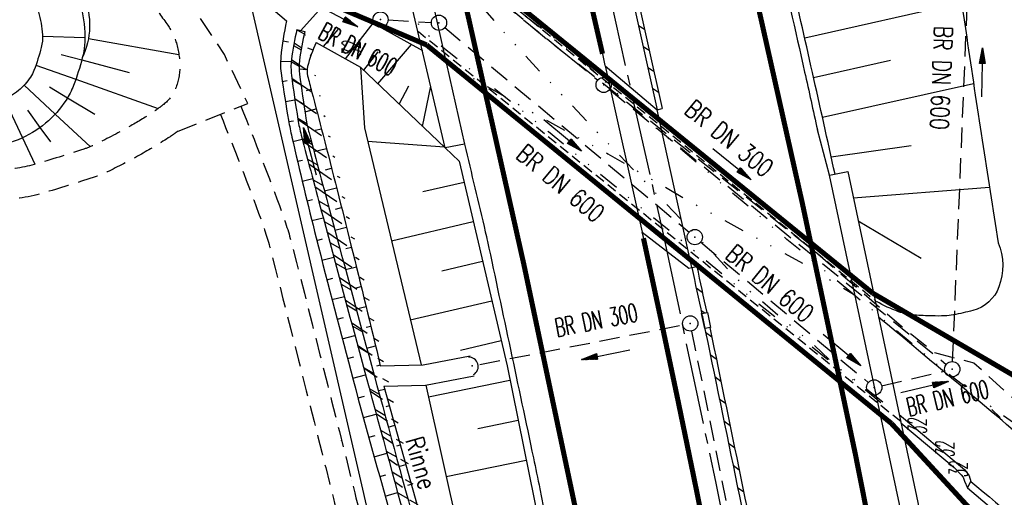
# Model space of a CAD drawing. Extents: x 447426 to 448116, y 440349 to 441552.
# Tile 61 of 96: x 447726 to 447822, y 440991 to 441038. Entities that reach past the tile are written whole.
import ezdxf
from ezdxf.enums import TextEntityAlignment as Align

# ---------------------------------------------------------------- set-up
doc = ezdxf.new("R2010")
doc.units = 0
doc.header["$LTSCALE"] = 2
doc.header["$MEASUREMENT"] = 0
for name, pattern in [('ACHSE', [5.5, 4, -0.5, 0.5, -0.5]), ('AUSGEZOGEN', [0]), ('GESTRICH-X2', [1.5, 1, -0.5]), ('GESTRICHELT', [0.75, 0.5, -0.25]), ('GETRENNTX3', [3.25, 1, -0.75, 0, -0.75, 0, -0.75])]:
    doc.linetypes.add(name, pattern=pattern)
doc.layers.get('0').update_dxf_attribs({"linetype": 'AUSGEZOGEN'})
for name, color, linetype in [('208-GRENZL-BAB', 7, 'AUSGEZOGEN'), ('ACHSETOP', 250, 'ACHSE'), ('ANMERKUNG', 7, 'CONTINUOUS'), ('BAUWOTOP', 250, 'AUSGEZOGEN'), ('BAUWUTOP', 250, 'GESTRICHELT'), ('BOESCHG', 250, 'AUSGEZOGEN'), ('DURCHL', 200, 'GESTRICH-X2'), ('FBRTOP', 250, 'AUSGEZOGEN'), ('KANAL', 7, 'GESTRICH-X2'), ('MULDE', 250, 'AUSGEZOGEN'), ('PFEIL', 7, 'CONTINUOUS'), ('PFEILTOP', 200, 'AUSGEZOGEN'), ('Rinne', 200, 'CONTINUOUS'), ('SCHLITZRINNE', 200, 'AUSGEZOGEN'), ('SCHSYMBOL', 200, 'AUSGEZOGEN'), ('STRASSE', 250, 'AUSGEZOGEN'), ('STROMLTG', 4, 'AUSGEZOGEN'), ('TELEKOM', 4, 'GETRENNTX3'), ('TEXTO', 4, 'CONTINUOUS'), ('WEG', 250, 'GESTRICH-X2')]:
    doc.layers.add(name, color=color, linetype=linetype)
doc.styles.add('ROMANS', font='romans.shx', dxfattribs={"width": 0.8})

# ---------------------------------------------------------------- blocks, each defined once
blk = doc.blocks.new('GST')
at = {"color": 0}
blk.add_circle((0, 0), 0.75, dxfattribs=at)
blk.add_point((0, 0), dxfattribs=at)
blk = doc.blocks.new('10')
blk.add_blockref('GST', (0, 0))
blk = doc.blocks.new('40')
at = {"color": 0}
blk.add_arc((0.0246800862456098, 0.3106833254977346), 0.9100732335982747, 192.5363002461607, 347.4636997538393, dxfattribs=at)
blk.add_point((0, 0), dxfattribs=at)
blk = doc.blocks.new('PFEIL2')
at = {"color": 0}
for p, q in [((0.8796887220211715, 0.0024565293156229), (-2.401395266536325, -0.0115320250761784)), ((0.8808543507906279, -0.2709205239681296), (0.8785230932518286, 0.2758335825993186)), ((0.8785230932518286, 0.2758335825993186), (2.429089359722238, 0.0090619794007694)), ((0.9110887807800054, 0.2702307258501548), (0.8785706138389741, 0.2646884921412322)), ((0.9651190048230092, 0.2609349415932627), (0.8786494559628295, 0.2461975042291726)), ((1.01914922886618, 0.2516391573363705), (0.8787282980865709, 0.2277065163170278)), ((1.073179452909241, 0.24234337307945), (0.8788071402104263, 0.2092155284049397)), ((1.127209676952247, 0.2330475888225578), (0.8788859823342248, 0.1907245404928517)), ((1.181239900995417, 0.2237518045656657), (0.8789648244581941, 0.1722335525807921)), ((1.235270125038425, 0.2144560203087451), (0.8790436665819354, 0.1537425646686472)), ((1.289300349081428, 0.2051602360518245), (0.8791225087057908, 0.1352515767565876)), ((1.34333057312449, 0.195864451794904), (0.8792013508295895, 0.1167605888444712)), ((1.397360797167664, 0.1865686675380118), (0.8792801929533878, 0.0982696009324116)), ((1.451391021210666, 0.1772728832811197), (0.8793590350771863, 0.0797786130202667)), ((1.505421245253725, 0.1679770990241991), (0.8794378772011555, 0.0612876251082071)), ((1.559451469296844, 0.1586813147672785), (0.8795167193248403, 0.0427966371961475)), ((1.613481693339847, 0.1493855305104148), (0.8795955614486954, 0.024305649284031)), ((1.66751191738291, 0.140089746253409), (0.8796744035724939, 0.005814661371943)), ((1.721542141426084, 0.1307939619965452), (0.8797532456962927, -0.0126763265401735)), ((1.775572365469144, 0.1214981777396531), (0.8798320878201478, -0.0311673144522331)), ((1.82960258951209, 0.1122023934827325), (0.8799109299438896, -0.0496583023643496)), ((1.883632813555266, 0.1029066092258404), (0.8799897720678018, -0.0681492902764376)), ((1.937663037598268, 0.0936108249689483), (0.8800686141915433, -0.08664027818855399)), ((1.991693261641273, 0.0843150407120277), (0.8801474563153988, -0.105131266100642)), ((2.045723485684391, 0.0750192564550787), (0.8802262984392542, -0.1236222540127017)), ((2.099753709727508, 0.0657234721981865), (0.8803051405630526, -0.1421132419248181)), ((2.153783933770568, 0.056427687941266), (0.8803839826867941, -0.1606042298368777)), ((2.207814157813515, 0.0471319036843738), (0.8804628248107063, -0.1790952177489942)), ((2.261844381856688, 0.0378361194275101), (0.8805416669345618, -0.1975862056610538)), ((2.31587460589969, 0.0285403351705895), (0.8806205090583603, -0.2160771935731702)), ((2.36990482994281, 0.0192445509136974), (0.8806993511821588, -0.2345681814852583)), ((2.423935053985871, 0.009948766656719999), (0.8807781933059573, -0.2530591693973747)), ((2.429089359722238, 0.0090619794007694), (0.8808543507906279, -0.2709205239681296))]:
    blk.add_line(p, q, dxfattribs=at)

msp = doc.modelspace()

# ---------------------------------------------------------------- hatches: boundary and pattern name
at = {"layer": 'PFEILTOP'}
h = msp.add_hatch(dxfattribs=at)
h.set_pattern_fill('_USER', color=256, scale=1.5, angle=45, style=0, pattern_type=0)
h.set_pattern_definition([(330.0705341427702, (447756.0982491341, 441019.2997074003), (0.7484002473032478, 1.299960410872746), [])])
edge = h.paths.add_edge_path()
edge.add_arc((447777.4187976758, 441030.6992129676), 25.15267427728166, 166.2060873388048, 173.0821012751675)
edge.add_arc((447758.6244183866, 441032.9795401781), 6.220464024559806, 173.0821012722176, 187.2897312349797)
edge.add_arc((447882.7981571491, 441048.8639434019), 131.4060529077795, 187.2897312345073, 189.2050634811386)
edge.add_arc((447769.0204047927, 441030.4256490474), 16.14397054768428, 189.2050612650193, 194.7319503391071)
edge.add_arc((449313.8802607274, 441436.6330090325), 1613.515684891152, 194.7319525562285, 195.0281644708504)
edge.add_arc((453710.7482485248, 442617.0870550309), 6166.088568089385, 195.0281644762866, 195.1796752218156)
edge.add_arc((456083.849496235, 443260.9405184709), 8624.981980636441, 195.1796752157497, 195.2931305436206)
edge.add_arc((441467.1404413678, 439264.1449665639), 6528.319912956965, 15.162729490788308, 15.293130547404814, ccw=False)
edge.add_arc((446638.8485723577, 440665.6551099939), 1170.074334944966, 13.66950498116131, 15.162729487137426, ccw=False)
edge.add_arc((447383.2620127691, 440846.7038499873), 403.9607555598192, 11.128854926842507, 13.669504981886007, ccw=False)
edge.add_arc((445196.4643390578, 440416.5273990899), 2632.667969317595, 10.783410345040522, 11.128854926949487, ccw=False)
edge.add_arc((443527.3472828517, 440098.6271328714), 4331.789014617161, 10.51409847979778, 10.783410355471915, ccw=False)
edge.add_arc((419448.5343821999, 435629.754196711), 28821.78811678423, 10.48867414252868, 10.514098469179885, ccw=False)
edge.add_arc((501532.8930700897, 450826.4081835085), 54657.43225329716, 190.4886741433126, 190.5071369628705)
edge.add_arc((449026.5121298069, 441088.1604866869), 1255.620414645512, 190.5071369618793, 190.6874300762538)
edge.add_arc((468808.1473932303, 444821.4446900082), 21386.45508780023, 190.6874300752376, 190.7311091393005)
edge.add_arc((447821.7007135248, 440844.2116504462), 26.46148079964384, 190.7311091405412, 200.6342967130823)
edge.add_arc((447930.7208922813, 440885.2641367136), 142.9548540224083, 200.6342967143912, 204.8643071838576)
edge.add_arc((447777.4187976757, 441030.6992129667), 24.35267427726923, 166.2060873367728, 173.0821012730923)
edge.add_arc((447758.6244183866, 441032.979540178), 5.420464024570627, 173.0821012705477, 187.289731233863)
edge.add_arc((447882.7981571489, 441048.8639434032), 130.6060529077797, 187.2897312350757, 189.2050634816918)
edge.add_arc((447769.0204047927, 441030.4256490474), 15.34397054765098, 189.2050611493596, 194.7319502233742)
edge.add_arc((449313.8802607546, 441436.633009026), 1612.715684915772, 194.7319525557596, 195.0281644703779)
edge.add_arc((453710.7482485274, 442617.0870550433), 6165.28856809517, 195.0281644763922, 195.1796752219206)
edge.add_arc((456083.8494962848, 443260.9405185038), 8624.181980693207, 195.1796752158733, 195.2931305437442)
edge.add_arc((441467.1404413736, 439264.1449665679), 6529.11991295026, 15.16272949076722, 15.293130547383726, ccw=False)
edge.add_arc((446638.8485723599, 440665.6551099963), 1170.874334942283, 13.669504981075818, 15.162729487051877, ccw=False)
edge.add_arc((447383.2620127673, 440846.703849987), 404.7607555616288, 11.128854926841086, 13.669504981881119, ccw=False)
edge.add_line((447752.9915361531, 441036.6963721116), (447753.7684638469, 441036.5056278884))
h = msp.add_hatch(dxfattribs=at)
h.set_pattern_fill('_USER', color=256, scale=1.5, angle=45, style=0, pattern_type=0)
h.set_pattern_definition([(325.5891009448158, (447783.1063194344, 440910.9329115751), (0.8476859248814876, 1.23750901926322), [])])
edge = h.paths.add_edge_path()
edge.add_arc((445196.4643390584, 440416.5273990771), 2633.467969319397, 10.783410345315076, 11.12885492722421, ccw=False)
edge.add_arc((443527.3472828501, 440098.6271328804), 4332.589014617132, 10.514098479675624, 10.78341035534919, ccw=False)
edge.add_arc((419448.5343820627, 435629.7541966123), 28822.58811693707, 10.488674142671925, 10.514098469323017, ccw=False)
edge.add_arc((501532.8930700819, 450826.4081835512), 54656.63225329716, 190.4886741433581, 190.507136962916)
edge.add_arc((449026.5121298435, 441088.1604866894), 1254.820414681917, 190.5071369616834, 190.6874300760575)
edge.add_arc((468808.1473932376, 444821.4446899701), 21385.65508780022, 190.6874300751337, 190.7311091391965)
edge.add_arc((447821.7007135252, 440844.2116504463), 25.66148079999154, 190.7311091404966, 200.6342967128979)
edge.add_arc((447930.7208922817, 440885.2641367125), 142.1548540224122, 200.6342967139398, 204.8643071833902)
edge.add_arc((447777.4187976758, 441030.6992129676), 25.15267427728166, 166.2060873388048, 173.0821012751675)
edge.add_arc((447758.6244183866, 441032.9795401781), 6.220464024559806, 173.0821012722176, 187.2897312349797)
edge.add_arc((447882.7981571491, 441048.8639434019), 131.4060529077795, 187.2897312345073, 189.2050634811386)
edge.add_arc((447769.0204047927, 441030.4256490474), 16.14397054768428, 189.2050612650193, 194.7319503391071)
edge.add_arc((449313.8802607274, 441436.6330090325), 1613.515684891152, 194.7319525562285, 195.0281644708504)
edge.add_arc((453710.7482485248, 442617.0870550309), 6166.088568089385, 195.0281644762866, 195.1796752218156)
edge.add_arc((456083.849496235, 443260.9405184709), 8624.981980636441, 195.1796752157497, 195.2931305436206)
edge.add_arc((441467.1404413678, 439264.1449665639), 6528.319912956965, 15.162729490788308, 15.293130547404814, ccw=False)
edge.add_arc((446638.8485723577, 440665.6551099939), 1170.074334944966, 13.66950498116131, 15.162729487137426, ccw=False)
edge.add_arc((447383.2620127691, 440846.7038499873), 403.9607555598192, 11.128854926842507, 13.669504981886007, ccw=False)
edge.add_arc((445196.4643390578, 440416.5273990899), 2632.667969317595, 10.783410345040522, 11.128854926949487, ccw=False)
edge.add_arc((443527.3472828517, 440098.6271328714), 4331.789014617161, 10.51409847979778, 10.783410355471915, ccw=False)
edge.add_arc((419448.5343821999, 435629.754196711), 28821.78811678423, 10.48867414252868, 10.514098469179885, ccw=False)
edge.add_arc((501532.8930700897, 450826.4081835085), 54657.43225329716, 190.4886741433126, 190.5071369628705)
edge.add_arc((449026.5121298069, 441088.1604866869), 1255.620414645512, 190.5071369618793, 190.6874300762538)
edge.add_arc((468808.1473932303, 444821.4446900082), 21386.45508780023, 190.6874300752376, 190.7311091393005)
edge.add_arc((447821.7007135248, 440844.2116504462), 26.46148079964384, 190.7311091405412, 200.6342967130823)
edge.add_arc((447930.7208922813, 440885.2641367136), 142.9548540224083, 200.6342967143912, 204.8643071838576)
edge.add_line((447801.0170775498, 440825.1558117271), (447801.7429224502, 440825.4921882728))

# ---------------------------------------------------------------- linework, layer by layer
at = {"layer": '208-GRENZL-BAB', "const_width": 0.5, "flags": 128}
for points in [[(447809.5515001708, 441010.7689154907), (447763.2126420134, 441048.4275873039)], [(447748.3403461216, 441042.5568008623), (447765.7284163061, 441035.1704976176)], [(447811.3673514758, 440997.9820360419), (447765.7284163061, 441035.1704976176)], [(447835.4225844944, 440995.6491407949), (447809.5515001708, 441010.7689154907)], [(447843.2915405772, 440963.3118530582), (447811.3673514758, 440997.9820360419)]]:
    msp.add_lwpolyline(points, dxfattribs=at)
at = {"layer": '208-GRENZL-BAB', "flags": 128}
msp.add_lwpolyline([(447776.6118211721, 440917.070724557), (447747.8178195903, 441042.1197196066)], dxfattribs=at)
at = {"layer": 'ACHSETOP'}
msp.add_lwpolyline([(447712.307, 441280.452), (447720.757, 441256.924), (447728.915, 441233.292), (447736.778, 441209.561), (447744.346, 441185.734), (447751.617, 441161.815), (447758.59, 441137.808), (447765.265, 441113.715), (447771.64, 441089.542), (447777.713, 441065.291), (447783.485, 441040.967), (447788.955, 441016.572), (447794.121, 440992.112), (447798.982, 440967.589), (447803.539, 440943.008), (447807.789, 440918.373), (447810.001, 440904.7720000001), (447811.764, 440893.69), (447815.693, 440869.001), (447819.621, 440844.312)], dxfattribs=at)
at = {"layer": 'BAUWOTOP'}
for p, q in [((447767.541, 441025.048), (447758.719, 441062.829)), ((447766.14, 441040.169), (447769.459, 441025.427)), ((447783.271, 441033.116), (447786.889, 441016.781)), ((447783.271, 441033.1160000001), (447788.362, 441028.804)), ((447791.77, 441013.292), (447788.362, 441028.804)), ((447769.459, 441025.427), (447767.541, 441025.048)), ((447805.296, 441022.36), (447807.08, 441022.723)), ((447814.827, 440977.544), (447805.296, 441022.36)), ((447807.08, 441022.723), (447816.562, 440977.928)), ((447786.889, 441016.781), (447791.46, 441013.224)), ((447791.46, 441013.224), (447791.77, 441013.292))]:
    msp.add_line(p, q, dxfattribs=at)
at = {"layer": 'BAUWUTOP'}
for p, q in [((447761.988, 441048.979), (447809.7539597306, 441010.0906412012)), ((447812.2794513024, 440998.1596778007), (447764.9129999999, 441036.456))]:
    msp.add_line(p, q, dxfattribs=at)
at = {"layer": 'BOESCHG'}
for p, q in [((447753.38, 441036.601), (447756.3901106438, 441039.9540387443)), ((447818.2686266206, 441039.3098123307), (447802.8542168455, 441035.8469385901)), ((447755.5821728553, 441035.0050767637), (447757.031217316, 441036.675062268)), ((447757.7633901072, 441033.8042603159), (447760.4732044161, 441037.3074773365)), ((447728.009947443, 441036.0215763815), (447732.1690287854, 441035.8899852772)), ((447732.5135274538, 441035.8024601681), (447741.3957285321, 441034.2403775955)), ((447751.6005196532, 441035.5686697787), (447752.15521527, 441035.4859584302)), ((447754.0133102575, 441034.8896133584), (447754.5592434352, 441034.677492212)), ((447760.9412997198, 441031.3623808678), (447764.243, 441035.213)), ((447729.8526452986, 441034.2371563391), (447731.8633270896, 441033.7058665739)), ((447731.8613934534, 441033.7063775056), (447736.529237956, 441032.4729759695)), ((447759.5497756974, 441032.6937462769), (447760.95028595, 441034.4816262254)), ((447727.3526404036, 441033.1812093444), (447731.2742574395, 441031.7950779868)), ((447751.3819275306, 441033.5812817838), (447752.4293014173, 441033.5405200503)), ((447753.2058864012, 441032.8348288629), (447753.9909664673, 441032.764234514)), ((447811.2885903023, 441033.6331225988), (447803.7287789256, 441031.9437180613)), ((447731.2723717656, 441031.7957444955), (447739.3755597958, 441028.9315986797)), ((447726.2079123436, 441031.2111720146), (447729.2550660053, 441028.3800424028)), ((447728.6756627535, 441031.0417588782), (447730.4594968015, 441029.9726255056)), ((447751.5462224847, 441031.5917876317), (447752.029504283, 441031.6652603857)), ((447753.9296497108, 441030.6941088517), (447754.3804629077, 441030.8123678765)), ((447763.0427504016, 441029.3517804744), (447763.978177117, 441031.1497325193)), ((447765.3270832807, 441027.1662042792), (447766.1253136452, 441031.1108027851)), ((447819.4411025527, 441031.338814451), (447804.5989551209, 441028.039517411)), ((447724.2746435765, 441029.8172496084), (447726.0344975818, 441026.0485158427)), ((447730.4577813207, 441029.9736536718), (447733.1431942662, 441028.3641628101)), ((447751.8562057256, 441029.6159540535), (447752.7872332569, 441029.7665506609)), ((447753.7758459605, 441028.5862642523), (447754.8895927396, 441028.8782566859)), ((447726.5394841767, 441028.7462686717), (447727.7566704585, 441027.0599805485)), ((447729.2536008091, 441028.3814037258), (447732.7062961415, 441025.1734827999)), ((447747.6238988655, 441028.804059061), (447747.6248261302, 441028.8044334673)), ((447727.7554999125, 441027.0616022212), (447728.7830070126, 441025.6380953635)), ((447748.3672084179, 441026.9473265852), (447748.3690673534, 441026.9480643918)), ((447752.1851409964, 441027.6431847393), (447752.6381081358, 441027.7225245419)), ((447754.7751111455, 441026.7821168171), (447755.3946510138, 441026.9430762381)), ((447726.033651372, 441026.0503280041), (447727.2497832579, 441023.4459771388)), ((447749.0994989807, 441025.0862207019), (447749.1004306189, 441025.0865840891)), ((447752.5931790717, 441025.6855028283), (447753.5180448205, 441025.8987633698)), ((447754.6642828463, 441024.6895485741), (447755.8955645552, 441025.006818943)), ((447767.469, 441025.128), (447759.9329706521, 441025.6822641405)), ((447813.3123625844, 441025.2692483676), (447805.4647443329, 441024.1343415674)), ((447749.8207448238, 441023.2208068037), (447749.8226123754, 441023.2215225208)), ((447753.0466312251, 441023.7375829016), (447753.5370827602, 441023.8528353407)), ((447755.7842667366, 441022.9140376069), (447756.3927807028, 441023.0696089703)), ((447750.5309206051, 441021.351150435), (447750.5318564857, 441021.3515027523)), ((447753.5082228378, 441021.7915756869), (447754.5393109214, 441022.0384267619)), ((447755.6896382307, 441020.8279293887), (447756.8863299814, 441021.1314615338)), ((447765.3672501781, 441020.7597989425), (447769.4000558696, 441021.7021499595)), ((447807.6250468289, 441020.1480819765), (447820.9939699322, 441021.1851012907)), ((447751.2300013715, 441019.4773172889), (447751.2318772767, 441019.478010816)), ((447753.9779458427, 441019.8475151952), (447754.5156645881, 441019.9786287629)), ((447756.7910787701, 441019.045147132), (447757.3762106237, 441019.1923835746)), ((447751.9002647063, 441017.5931637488), (447751.9012147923, 441017.5934757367)), ((447754.45579203, 441017.9054354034), (447755.5697589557, 441018.1819962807)), ((447756.7241525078, 441016.9682494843), (447757.862420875, 441017.2523820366)), ((447762.2641326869, 441015.9269361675), (447770.3102228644, 441017.8070766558)), ((447808.1033396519, 441017.888524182), (447814.2784315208, 441014.2086416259)), ((447752.4698870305, 441015.6763367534), (447752.4718195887, 441015.6768517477)), ((447754.9417197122, 441015.9653621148), (447755.5146490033, 441016.1099837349)), ((447757.7940203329, 441015.1750236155), (447758.3449629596, 441015.3114648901)), ((447755.4332461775, 441014.0267005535), (447756.6065327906, 441014.3254824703)), ((447752.9651940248, 441013.7386586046), (447752.9661631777, 441013.7389050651)), ((447757.7627664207, 441013.1085708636), (447758.8242697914, 441013.3697465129)), ((447767.2071053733, 441012.9742138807), (447771.2203898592, 441013.912003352)), ((447753.4578438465, 441011.8002842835), (447753.4597822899, 441011.8007766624)), ((447755.9288316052, 441012.0890726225), (447756.5274582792, 441012.2428508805)), ((447758.7918766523, 441011.3029450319), (447759.3006341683, 441011.4273041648)), ((447756.4284738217, 441010.15248682), (447757.6462381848, 441010.46803236)), ((447753.9499517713, 441009.8617723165), (447753.9509210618, 441009.862018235)), ((447758.8041391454, 441009.2486158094), (447759.7740549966, 441009.4841423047)), ((447764.1235090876, 441008.1459126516), (447772.1305568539, 441010.0169300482)), ((447754.4415177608, 441007.9231228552), (447754.4434564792, 441007.9236141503)), ((447756.9321706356, 441008.2169516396), (447757.5495832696, 441008.3783153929)), ((447757.4399198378, 441006.2824755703), (447758.688361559, 441006.6115564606)), ((447759.7851804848, 441007.4294571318), (447760.2445311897, 441007.5402653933)), ((447754.9325417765, 441005.9843360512), (447754.9335112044, 441005.9845814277)), ((447769.0469605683, 441005.1886288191), (447773.0407238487, 441006.1218567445)), ((447759.8481943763, 441005.3886734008), (447760.7120616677, 441005.5956778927)), ((447755.4230237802, 441004.0454120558), (447755.424962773, 441004.0459022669)), ((447757.9517192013, 441004.3490670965), (447758.5810289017, 441004.5163592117)), ((447761.1660718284, 441003.6904849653), (447760.7929822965, 441003.6178077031)), ((447758.4675664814, 441002.4167346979), (447759.7329305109, 441002.7559507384)), ((447755.9129637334, 441002.1063510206), (447755.9139332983, 441002.1065958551)), ((447765.9078242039, 441000.5955264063), (447773.908809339, 441002.2175730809)), ((447761.6240024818, 441001.3197902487), (447760.9841113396, 441001.2001307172)), ((447756.4023615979, 441000.1671530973), (447756.4043008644, 441000.1676422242)), ((447758.9876834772, 441000.4855470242), (447759.6218350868, 441000.6571431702)), ((447759.5123605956, 440998.5555932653), (447760.7794819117, 440998.9016808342)), ((447761.750299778, 440999.6423106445), (447762.069144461, 440999.7314609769)), ((447756.8912173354, 440998.2278184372), (447756.892187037, 440998.2280627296)), ((447770.7387612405, 440997.493534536), (447774.7035652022, 440998.2973226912)), ((447761.9561219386, 440997.6231518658), (447762.6076974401, 440997.8053351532)), ((447757.3795309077, 440996.2883471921), (447757.3814704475, 440996.2888352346)), ((447760.041596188, 440996.6268845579), (447760.6725112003, 440996.8008086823)), ((447760.5753872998, 440994.699431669), (447761.8278246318, 440995.0478767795)), ((447762.8137429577, 440995.7862388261), (447763.1462504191, 440995.8792093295)), ((447757.8673022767, 440994.3487395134), (447757.8682721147, 440994.3489832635)), ((447767.6400903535, 440992.7839663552), (447775.4983210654, 440994.3770723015)), ((447763.0067957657, 440993.763509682), (447763.6848033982, 440993.9530835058)), ((447758.3545314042, 440992.4089955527), (447758.3564712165, 440992.4094825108)), ((447761.1137309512, 440992.7732453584), (447761.7332065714, 440992.9471698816)), ((447761.6566241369, 440990.848336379), (447762.8780039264, 440991.194367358)), ((447763.8780795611, 440991.9304168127), (447764.2233563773, 440992.0269576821))]:
    msp.add_line(p, q, dxfattribs=at)
for points in [[(447805.8334987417, 441022.4693677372, 0.001439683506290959), (447801.3589942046, 441042.4776353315, 0.004105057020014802), (447799.7120000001, 441049.477, 0.0002623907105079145), (447787.319950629, 441100.1511186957, 0.003300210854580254), (447786.306, 441104.173, 0.004559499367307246), (447779.689078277, 441128.7808381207, 0.002502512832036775), (447773.0715788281, 441152.0737883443, 0.002293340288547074)], [(447731.5790383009, 441039.6187378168, -0.05996258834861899), (447732.155167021, 441036.4185833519, -0.07727172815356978), (447731.9129999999, 441033.901, -0.02907068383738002), (447731.0471520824, 441031.1816877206, -0.05183286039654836), (447730.321, 441029.752, -0.0770710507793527), (447728.2971023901, 441027.4784318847, -0.0745097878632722), (447725.599, 441025.8579999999, -0.03970423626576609), (447722.6220447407, 441024.8954111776, -0.03355801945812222), (447718.973, 441024.283, -0.02669573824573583), (447716.4134941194, 441024.1656706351, -0.04089510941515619), (447714.746, 441024.315, -0.1097855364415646), (447712.5233633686, 441025.2279887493, -0.08188705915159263), (447710.227, 441027.463, -0.04252361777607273), (447709.1118414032, 441029.2797035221, -0.02005451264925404), (447707.249, 441033.391, -0.0424564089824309), (447704.5828726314, 441041.9956597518, -0.08156106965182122), (447704.334, 441046.701, -0.04645194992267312), (447704.8059588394, 441048.9967243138, -0.03834087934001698), (447705.838, 441051.64, -0.05832934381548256), (447706.6878922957, 441052.9794459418, -0.04100962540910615), (447708.246, 441054.606)], [(447727.6038208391, 441038.3981770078, -0.05996258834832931), (447728.003862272, 441036.1761138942, -0.07727172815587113), (447727.8840302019, 441034.9303322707, -0.0290706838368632), (447727.16476605, 441032.671386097, -0.05183286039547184), (447726.8279951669, 441032.0083332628, -0.0770710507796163), (447725.651447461, 441030.6866451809, -0.0745097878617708), (447724.0099486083, 441029.7007904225, -0.03970423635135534), (447721.6603920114, 441028.9410689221, -0.03355801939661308), (447718.5612172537, 441028.4209412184, -0.02669573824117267), (447716.4449737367, 441028.3239312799, -0.04089510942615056), (447715.4538666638, 441028.4126880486, -0.1097855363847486), (447714.9002781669, 441028.6400846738, -0.08188705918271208), (447713.573492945, 441029.9314220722, -0.04252361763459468), (447712.8276924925, 441031.146404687, -0.02005451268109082), (447711.1024676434, 441034.9539810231, -0.04245640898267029), (447708.6449747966, 441042.8852936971, -0.08156106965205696), (447708.4672836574, 441046.2448325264, -0.04645194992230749), (447708.783986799, 441047.7853547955, -0.03834087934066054), (447709.5844202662, 441049.8354341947, -0.05832934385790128), (447709.9162676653, 441050.3584318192, -0.0130679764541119), (447710.2424287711, 441050.7393816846, -0.04100962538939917)], [(447751.964, 441037.535, 0.03072784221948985), (447751.4103744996, 441033.9946818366, 0.06051855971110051), (447751.46, 441032.171, 0.005294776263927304), (447752.1652439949, 441027.7640404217, 0.01410520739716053), (447752.494, 441026.121, 0.00532515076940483), (447754.8799464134, 441016.214308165, 0.00376896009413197), (447758.505, 441002.281, 0.004662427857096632), (447762.7368696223, 440987.072503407, -0.004550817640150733), (447767.076, 440971.492, -0.007102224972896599), (447774.5449061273, 440942.0336826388, -0.0131870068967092), (447777.921, 440926.016, -9.092360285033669e-05), (447780.6897789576, 440910.9014909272, 6.302639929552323e-05), (447784.683, 440889.096, 2.163719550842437e-05), (447788.9167976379, 440865.9988832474, 7.247976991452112e-05), (447790.182, 440859.104, 0.01359620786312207), (447790.8801610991, 440855.8093021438, 0.002572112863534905), (447795.131, 440838.525, 0.01024663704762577), (447797.1593495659, 440831.1033671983, 0.01484284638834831), (447798.815, 440826.056, 0.07583667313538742)], [(447754.863, 441035.401, 0.04470615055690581), (447754.0395946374, 441033.0552382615, 0.123865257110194), (447754.0379999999, 441032.146, 0.003414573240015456), (447754.4339464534, 441030.6053168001, -0.001226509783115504), (447755.555, 441026.321, -0.002637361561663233), (447758.2938904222, 441015.5134647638, -0.002312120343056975), (447761.1756725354, 441003.6501527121)]]:
    msp.add_lwpolyline(points, format="xyb", dxfattribs=at)
at = {"layer": 'BOESCHG', "flags": 128}
for points in [[(447789.955, 441141.654, 0.0003127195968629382), (447790.6406109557, 441139.8611832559, 0.001635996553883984), (447790.773, 441139.519, 0.01006221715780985), (447799.7791221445, 441117.7673753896, -0.01336470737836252), (447806.452, 441101.345, -0.02910323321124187), (447811.0805676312, 441086.4366188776, -0.02669049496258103), (447814.286, 441069.722, -0.002913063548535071), (447815.0103945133, 441064.1931751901, 0.001094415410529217), (447816.885, 441049.47, 0.004342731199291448), (447818.7581273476, 441035.934838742, 0.002903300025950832), (447821.8529999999, 441015.732)], [(447718.8715998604, 441062.7532315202), (447726.0423431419, 441050.9073083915), (447732.0713248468, 441039.9598767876, -0.209279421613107), (447731.913, 441033.9010000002)], [(447821.8529999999, 441015.732, -0.1895194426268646), (447821.9235893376, 441011.3982610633, -0.243080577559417), (447819.362, 441009.08, -0.01735134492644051), (447817.4563880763, 441008.6459277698, -0.03894629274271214), (447816.59, 441008.549, -0.0149816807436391), (447815.3447299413, 441008.5445194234, -0.01087899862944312), (447813.632, 441008.627, -0.0692097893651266), (447812.0697594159, 441008.9568396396, -0.04591375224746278), (447809.896, 441009.975)]]:
    msp.add_lwpolyline(points, format="xyb", dxfattribs=at)
at = {"layer": 'BOESCHG'}
for points in [[(447726.903, 441061.14), (447741.137, 441046.761), (447751.964, 441037.535)], [(447759.237, 441032.993), (447759.609, 441027.0379999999), (447765.1772182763, 441003.7364041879)], [(447767.541, 441025.048), (447768.917, 441023.765), (447773.618, 441003.6470000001), (447778.963, 440977.282), (447787.191, 440932.644), (447787.6422372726, 440929.9321540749)], [(447765.6507369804, 441001.7548472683), (447772.179, 440972.316), (447782.299, 440928.695)]]:
    msp.add_lwpolyline(points, dxfattribs=at)
at = {"layer": 'BOESCHG', "flags": 128}
for points in [[(447758.523, 441038.391), (447765.3052442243, 441034.6228230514)], [(447754.863, 441035.401), (447759.237, 441032.993), (447767.541, 441025.048)], [(447761.529628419, 441001.6573175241), (447769.78, 440972.15), (447781.324, 440926.234)], [(447818.855, 440991.661), (447829.114, 440982.936), (447829.8249045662, 440981.5846408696)]]:
    msp.add_lwpolyline(points, dxfattribs=at)
at = {"layer": 'DURCHL'}
for p, q in [((447817.375, 441004.063), (447819.313, 441051.125)), ((447770.938, 441003.781), (447790.875, 441007.656))]:
    msp.add_line(p, q, dxfattribs=at)
at = {"layer": 'FBRTOP'}
for p, q in [((447782.997, 441034.3), (447783.2316378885, 441033.139363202)), ((447805.296, 441022.36), (447804.094, 441026.818)), ((447786.849, 441016.794), (447787.018, 441016.179))]:
    msp.add_line(p, q, dxfattribs=at)
at = {"layer": 'FBRTOP', "const_width": 0.5}
for points in [[(447725.4535698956, 441285.2660713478), (447733.962340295, 441261.5744323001), (447742.1770929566, 441237.7780318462), (447750.0948181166, 441213.88186807), (447757.71546904, 441189.8891025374), (447765.0370949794, 441165.8035612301), (447772.0585873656, 441141.62960917), (447778.7799863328, 441117.3691349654), (447785.1994271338, 441093.0276224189), (447791.3147109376, 441068.6077726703), (447797.1267907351, 441044.114870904), (447802.6348412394, 441019.5501740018), (447807.8368487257, 440994.9196855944), (447812.731654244, 440970.2261419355), (447817.3203602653, 440945.4741158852), (447821.596639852, 440920.6867870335), (447823.8233291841, 440906.9954662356), (447825.5901330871, 440895.8895553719), (447829.5190196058, 440871.2012685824), (447833.4471065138, 440846.5117224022), (447841.3050265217, 440797.1332251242)], [(447699.1604301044, 441275.6379286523), (447707.5516597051, 441252.2735676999), (447715.6529070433, 441228.8059681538), (447723.4611818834, 441205.2401319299), (447730.97653096, 441181.5788974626), (447738.1969050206, 441157.8264387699), (447745.1214126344, 441133.98639083), (447751.7500136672, 441110.0608650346), (447758.0805728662, 441086.0563775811), (447764.1112890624, 441061.9742273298), (447769.8432092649, 441037.8191290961), (447775.2751587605, 441013.5938259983), (447780.4051512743, 440989.3043144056), (447785.232345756, 440964.9518580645), (447789.7576397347, 440940.5418841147), (447793.9813601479, 440916.0592129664), (447796.1786708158, 440902.5485337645), (447797.9378669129, 440891.4904446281), (447801.8669803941, 440866.8007314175), (447805.7948934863, 440842.1122775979)]]:
    msp.add_lwpolyline(points, dxfattribs=at)
at = {"layer": 'FBRTOP'}
msp.add_lwpolyline([(447732.5643808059, 441274.4580668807, -0.001549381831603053), (447736.7920560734, 441262.5709535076, -0.001550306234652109), (447740.9490079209, 441250.6491126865, -0.001555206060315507), (447745.0189700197, 441238.7393243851, -0.001556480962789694), (447749.0148574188, 441226.8040716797, -0.001551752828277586), (447752.9484219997, 441214.8077683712, -0.001550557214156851), (447756.8051585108, 441202.7945175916, -0.001553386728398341), (447760.5803552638, 441190.7794816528, -0.001555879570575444), (447764.2837768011, 441178.7313996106, -0.001555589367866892), (447767.9128296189, 441166.6582529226, -0.001551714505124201), (447771.4659619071, 441154.5655809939, -0.001551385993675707), (447774.9447132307, 441142.448525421, -0.001550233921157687), (447778.3456548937, 441130.3193188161, -0.001548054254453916), (447781.6760548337, 441118.1521638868, -0.001556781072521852), (447784.9333770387, 441105.9550520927, -0.001561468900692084), (447788.1050186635, 441093.7745415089, -0.001557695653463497), (447791.2004882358, 441081.5749744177, -0.001552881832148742), (447794.2293632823, 441069.3185096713, -0.001544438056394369), (447797.1812309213, 441057.0477801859, -0.001548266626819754), (447800.0500316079, 441044.7894146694, -0.001554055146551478), (447802.8439250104, 441032.5081833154, -0.003392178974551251), (447804.094, 441026.818, -0.001557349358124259)], format="xyb", dxfattribs=at)
at = {"layer": 'FBRTOP', "const_width": 0.5, "flags": 128}
for points in [[(447723.719, 441242.569, -0.001756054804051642), (447731.0195181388, 441220.9014418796, -0.004345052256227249), (447733.863, 441212.109, -0.0001761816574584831), (447748.0413356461, 441166.8745953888, -0.002652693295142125), (447748.966, 441163.865, -0.003786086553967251), (447755.816087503, 441140.5018438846, -0.003621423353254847), (447762.615, 441115.973, -0.002929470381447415), (447763.5569881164, 441112.3929598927, -0.0002153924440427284), (447776.062, 441063.623, -0.004583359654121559), (447778.0257147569, 441055.6470486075, -0.00171763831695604), (447782.997, 441034.3)], [(447787.018, 441016.179, -0.003015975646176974), (447791.9684451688, 440992.6760049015, -0.003015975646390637), (447796.635, 440969.115, -0.003163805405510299), (447801.2244421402, 440944.3405474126, -0.00316380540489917), (447805.5, 440919.51)]]:
    msp.add_lwpolyline(points, format="xyb", dxfattribs=at)
at = {"layer": 'FBRTOP', "flags": 128}
msp.add_lwpolyline([(447769.459, 441025.427, 0.002594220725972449), (447771.4901949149, 441016.8075790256, -0.00607577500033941), (447771.701, 441015.873, -0.0003529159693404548), (447776.2121543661, 440994.6028481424, -0.002468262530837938), (447776.84, 440991.558, -0.0009014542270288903), (447779.5694353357, 440977.8548458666, -0.00114993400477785), (447781.665, 440967.104, -0.001190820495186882), (447784.4240314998, 440952.5878185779, -0.001727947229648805), (447786.2670000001, 440942.573, -0.001756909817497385), (447786.3458640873, 440942.1270056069, -3.271006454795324e-05), (447790.496, 440918.157, -0.002364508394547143), (447791.8926677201, 440909.8536149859, -0.001203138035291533), (447794.521, 440893.516)], format="xyb", dxfattribs=at)
at = {"layer": 'KANAL'}
for p, q in [((447817.375, 441004.0630000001), (447819.313, 441051.1250000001)), ((447761.2500000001, 441049.0000000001), (447782.5310000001, 441031.719)), ((447761.938, 441037.6250000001), (447766.188, 441037.3750000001)), ((447767.5, 441036.8749999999), (447791.4999999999, 441016.781)), ((447783.6879999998, 441030.7810000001), (447816.7499999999, 441003.7810000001)), ((447792.6249999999, 441015.8130000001), (447809.0939999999, 441002.0000000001)), ((447770.9379999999, 441003.7810000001), (447790.8749999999, 441007.6560000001)), ((447791.7500000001, 441007.063), (447801.281, 440959.625)), ((447810.406, 441001.688), (447816.594, 441003.1250000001))]:
    msp.add_line(p, q, dxfattribs=at)
at = {"layer": 'MULDE'}
for points in [[(447761.1756725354, 441003.6501527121), (447765.3884931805, 441003.7409581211), (447770.0030135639, 441004.6241716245)], [(447761.529628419, 441001.6573175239), (447765.5995068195, 441001.7450418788), (447770.3789864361, 441002.6598283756)]]:
    msp.add_lwpolyline(points, dxfattribs=at)
at = {"layer": 'Rinne'}
for points in [[(447752.9915361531, 441036.6963721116, 0.03001127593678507), (447752.4492408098, 441033.728776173, 0.06207201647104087), (447752.4542331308, 441032.1902451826, 0.008357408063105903), (447753.0843340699, 441027.8431241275, 0.024120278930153), (447753.4071495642, 441026.3202810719, 0.001292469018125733), (447755.5492586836, 441018.2583522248, 0.0006610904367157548), (447759.7979558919, 441002.5162624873, 0.0004950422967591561), (447764.2863343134, 440986.0376719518, -0.0005689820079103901), (447768.1889252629, 440971.7013754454, -0.006515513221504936), (447775.7805947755, 440942.1682664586, -0.01108613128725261), (447779.6265217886, 440924.6747934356, -0.001507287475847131), (447782.6432481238, 440909.0913918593, -0.001175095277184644), (447786.4057159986, 440889.0810089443, -0.0001109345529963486), (447788.7366902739, 440876.5058952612, 8.055924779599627e-05), (447791.9457070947, 440859.1880569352, 0.0007866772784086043), (447792.6723275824, 440855.3043763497, 0.000190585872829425), (447795.7019952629, 440839.2845199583, 0.04323772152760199), (447796.9367695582, 440834.8865742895, 0.01845899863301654), (447801.0170775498, 440825.1558117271, 0.01845899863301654)], [(447752.9915361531, 441036.6963721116, 0.03001127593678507), (447752.4492408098, 441033.728776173, 0.06207201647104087), (447752.4542331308, 441032.1902451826, 0.008357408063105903), (447753.0843340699, 441027.8431241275, 0.024120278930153), (447753.4071495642, 441026.3202810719, 0.001292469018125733), (447755.5492586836, 441018.2583522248, 0.0006610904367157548), (447759.7979558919, 441002.5162624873, 0.0004950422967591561), (447764.2863343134, 440986.0376719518, -0.0005689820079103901), (447768.1889252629, 440971.7013754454, -0.006515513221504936), (447775.7805947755, 440942.1682664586, -0.01108613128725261), (447779.6265217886, 440924.6747934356, -0.001507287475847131), (447782.6432481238, 440909.0913918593, -0.001175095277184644), (447786.4057159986, 440889.0810089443, -0.0001109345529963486), (447788.7366902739, 440876.5058952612, 8.055924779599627e-05), (447791.9457070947, 440859.1880569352, 0.0007866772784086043), (447792.6723275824, 440855.3043763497, 0.000190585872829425), (447795.7019952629, 440839.2845199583, 0.04323772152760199), (447796.9367695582, 440834.8865742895, 0.01845899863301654), (447801.0170775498, 440825.1558117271, 0.01845899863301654)], [(447753.7684638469, 441036.5056278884, 0.03001127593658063), (447753.2434166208, 441033.6324186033, 0.06207201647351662), (447753.2477668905, 441032.291754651, 0.008357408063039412), (447753.8740317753, 441027.9710988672, 0.02412027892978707), (447754.1808504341, 441026.5237189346, 0.001292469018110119), (447756.3218974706, 441018.4657872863, 0.0006610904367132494), (447760.5700434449, 441002.7257399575, 0.0004950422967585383), (447765.0580055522, 440986.248677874, -0.0005689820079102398), (447768.961074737, 440971.9106245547, -0.006515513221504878), (447776.5579348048, 440942.357323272, -0.01108613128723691), (447780.4114782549, 440924.829206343, -0.001507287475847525)]]:
    msp.add_lwpolyline(points, format="xyb", dxfattribs=at)
at = {"layer": 'Rinne', "flags": 128}
msp.add_lwpolyline([(447752.9915361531, 441036.6963721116), (447753.7684638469, 441036.5056278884)], dxfattribs=at)
at = {"layer": 'SCHLITZRINNE'}
for p, q in [((447786.5228220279, 441037.090393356), (447787.1191876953, 441036.7154273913)), ((447786.9837189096, 441035.0287430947), (447787.5794855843, 441034.6541537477)), ((447787.4420661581, 441032.9686959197), (447788.037236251, 441032.5944816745)), ((447787.8978714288, 441030.9102470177), (447788.4924473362, 441030.5364063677)), ((447788.351142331, 441028.8533916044), (447788.412160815, 441028.8150261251)), ((447792.1936845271, 441011.3186169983), (447792.799175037, 441010.8796014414)), ((447792.6635542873, 441009.1251406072), (447793.0576712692, 441008.8393830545)), ((447793.1205700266, 441006.940984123), (447793.7209618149, 441006.5056654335)), ((447793.5702129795, 441004.7621733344), (447794.1705470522, 441004.326896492)), ((447794.0196214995, 441002.5835325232), (447794.6198978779, 441002.1482975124)), ((447794.4687956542, 441000.4050616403), (447795.0690143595, 440999.9698684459)), ((447794.9177355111, 440998.2267606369), (447795.5178965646, 440997.7916092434)), ((447795.3664411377, 440996.0486294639), (447795.9665445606, 440995.6135198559)), ((447795.8149126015, 440993.8706680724), (447796.414958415, 440993.4356002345)), ((447796.26314997, 440991.6928764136), (447796.8631381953, 440991.2578503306))]:
    msp.add_line(p, q, dxfattribs=at)
at = {"layer": 'SCHLITZRINNE', "flags": 128}
for points in [[(447634.144, 441473.275, 9.553156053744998e-06), (447641.3355913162, 441457.0034446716, 1.675291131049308e-05), (447645.437, 441447.725), (447653.9620000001, 441428.441, -0.0002100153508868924), (447659.2172526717, 441416.5395058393, -0.0001854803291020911), (447665.157, 441403.059, -0.0008924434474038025), (447665.8252198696, 441401.5335426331, -0.0001375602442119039), (447670.14, 441391.628, -0.002137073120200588), (447678.111555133, 441373.0977190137, -0.00223281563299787), (447685.586, 441355.296, -0.003056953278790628), (447692.7346861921, 441337.7524393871, -0.002736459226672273), (447700.493, 441318.063, -0.0003290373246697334), (447703.1716285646, 441311.1409131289, -0.0008551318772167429), (447704.196, 441308.475, -0.001626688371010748), (447706.530504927, 441302.3082323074, -0.0007951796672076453), (447711.245, 441289.67, -0.00218927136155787), (447714.9874905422, 441279.4515931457, -0.001286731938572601), (447721.234, 441262.0220000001, -0.0005471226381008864), (447730.252453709, 441236.0983282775, -0.003941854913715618), (447737.662, 441213.75, -0.0005795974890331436), (447740.2668374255, 441205.6488939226, -0.0008363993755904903), (447742.056, 441200.03, -0.001592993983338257), (447748.3763338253, 441179.8421293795, -0.002312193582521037), (447752.622, 441165.9, -0.00116005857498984), (447754.5507270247, 441159.4048336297, -0.0009604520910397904), (447756.847, 441151.55, -0.001950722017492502), (447761.7377059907, 441134.4513977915, -0.001979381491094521), (447766.425, 441117.563, -0.001008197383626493), (447768.1892921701, 441111.0555871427, -0.0008250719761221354), (447770.316, 441103.096, -0.00267000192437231), (447775.5002437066, 441083.1345584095, -0.002923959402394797), (447780.03, 441064.855, -0.0007469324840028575), (447780.1154417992, 441064.4990308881, -2.146919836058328e-05), (447783.069, 441052.11, -0.00266721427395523), (447785.2052803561, 441042.9305930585, -0.001736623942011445), (447788.362, 441028.804)], [(447791.77, 441013.292, -0.0002597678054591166), (447792.7663716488, 441008.6444604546, -0.001767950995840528), (447792.91, 441007.961, -0.0003243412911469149), (447799.5380512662, 440975.7520913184, -0.001913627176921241), (447800.637, 440970.2879999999, -0.002035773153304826), (447804.8356232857, 440947.9103728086, -0.003793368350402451), (447809.46, 440920.76, -4.182003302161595e-05), (447810.8792731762, 440912.0228871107, -0.0001967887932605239), (447811.18, 440910.166, -0.0001391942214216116), (447816.1783804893, 440879.1707163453, -0.0005668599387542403), (447817.395, 440871.558, -0.0001852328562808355), (447817.4665883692, 440871.1056873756, 7.885935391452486e-06), (447819.144, 440860.4829999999, 0.0003669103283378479), (447821.7426525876, 440844.1059814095, 0.0002836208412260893), (447825.132, 440822.924)]]:
    msp.add_lwpolyline(points, format="xyb", dxfattribs=at)
at = {"layer": 'SCHLITZRINNE'}
for points in [[(447783.7067479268, 441051.5898135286, -0.002482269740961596), (447785.692864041, 441043.0413276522, -0.001736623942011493), (447788.8503411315, 441028.9113449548, -0.001736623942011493)], [(447792.2588365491, 441013.3970658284, -0.0002526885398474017), (447793.2282247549, 441008.8757019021, -0.0017679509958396)], [(447793.5354172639, 441007.4045653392, -0.0003177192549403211), (447800.0278546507, 440975.8525534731, -0.001914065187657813), (447801.1278049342, 440970.3834575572, -0.0009447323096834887), (447803.0992607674, 440960.0011575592, -0.003793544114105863)]]:
    msp.add_lwpolyline(points, format="xyb", dxfattribs=at)
at = {"layer": 'SCHLITZRINNE', "flags": 128}
for points in [[(447788.362, 441028.804), (447788.8503411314, 441028.9113449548)], [(447791.77, 441013.292), (447792.2588365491, 441013.3970658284)]]:
    msp.add_lwpolyline(points, dxfattribs=at)
at = {"layer": 'SCHSYMBOL'}
msp.add_lwpolyline([(447793.0463728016, 441007.3004248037), (447792.733362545, 441008.7703224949), (447793.3033339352, 441008.8916961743), (447793.6163441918, 441007.4217984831)], close=True, dxfattribs=at)
at = {"layer": 'STRASSE'}
for points in [[(447871.329, 440953.307, 0.003438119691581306), (447866.6541289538, 440958.2238327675, 0.007658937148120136), (447864.507, 440960.384, 0.0004038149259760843), (447855.7342857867, 440968.9298592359, 0.005076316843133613), (447855.029, 440969.602, 0.004727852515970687), (447848.0544508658, 440975.9925693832, 0.004813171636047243), (447841.085, 440982.138, 0.0004811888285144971), (447840.9415777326, 440982.2617904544, 1.182823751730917e-05), (447835.102, 440987.292, 0.002315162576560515), (447823.9623204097, 440996.797762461, 0.001874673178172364), (447810.1073037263, 441008.4213684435)], [(447819.162, 440992.292, -0.001875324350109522), (447828.8532408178, 440984.09093187, -0.003319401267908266), (447834.28, 440979.401, -0.0001393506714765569), (447839.5898110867, 440974.7475866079, -0.0001012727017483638), (447846.893, 440968.341, -0.01233452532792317), (447854.9429806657, 440960.9170551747, -0.007802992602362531), (447867.184, 440948.68)]]:
    msp.add_lwpolyline(points, format="xyb", dxfattribs=at)
msp.add_lwpolyline([(447812.1288593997, 440998.8711062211), (447818.571, 440993.43), (447819.01, 440992.821), (447819.162, 440992.292)], dxfattribs=at)
at = {"layer": 'STRASSE', "flags": 128}
msp.add_lwpolyline([(447812.3077565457, 440998.0259577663), (447817.521, 440993.64), (447818.203, 440992.942), (447818.416, 440992.699), (447818.531, 440992.313), (447818.855, 440991.661), (447819.162, 440992.292)], dxfattribs=at)
at = {"layer": 'STROMLTG', "linetype": 'GESTRICH-X2', "flags": 128}
msp.add_lwpolyline([(447473.7071191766, 441441.0278665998), (447482.5778994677, 441386.9897904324), (447491.7061393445, 441358.2828784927), (447503.3506312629, 441325.8095480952), (447517.8703063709, 441295.9225644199), (447543.3074627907, 441255.2783534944), (447566.2494642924, 441224.9450885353), (447579.0215321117, 441211.3467269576), (447616.6384499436, 441179.281851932), (447631.8271652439, 441165.0939111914), (447643.0412198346, 441153.034107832), (447656.6685613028, 441140.8324573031), (447672.7089095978, 441132.3196391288), (447689.8054209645, 441119.6839577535), (447715.5722899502, 441095.7138278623), (447741.1760763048, 441074.2029195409), (447749.2813857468, 441066.7107024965), (447752.6370419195, 441059.678199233), (447757.5622867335, 441055.5668879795), (447760.701370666, 441049.670397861), (447777.5337012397, 441035.767709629), (447804.0551191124, 441014.7261864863), (447812.3484356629, 441007.5422183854), (447815.5953389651, 441004.9488330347), (447819.4719820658, 441003.9291990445), (447831.8498323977, 440992.7131176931), (447845.539625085, 440979.9390815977), (447855.6402929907, 440971.1254829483), (447864.1375795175, 440962.9528830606), (447884.4875286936, 440941.0799958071), (447897.1797821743, 440925.7092968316), (447908.3392269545, 440910.8727276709), (447913.5871830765, 440904.2903742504), (447916.4683406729, 440902.181955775), (447923.5684561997, 440897.7594404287), (447932.2636449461, 440902.2333753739), (447935.2992036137, 440900.1249568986), (447938.6434710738, 440901.9762773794), (447937.511507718, 440903.6732853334), (447953.821264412, 440909.689969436), (447961.3904642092, 440912.579030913), (447979.1618968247, 440913.7303033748), (447983.9338607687, 440915.3749783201), (448003.5975933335, 440922.0359387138), (448005.9835286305, 440923.4339392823), (448005.9835286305, 440926.2298866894)], dxfattribs=at)
at = {"layer": 'TELEKOM', "flags": 128}
for points in [[(447564.4982650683, 441338.2372602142), (447631.7296187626, 441197.06096432), (447641.1418730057, 441181.5885573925), (447655.6101921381, 441159.4295333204), (447660.2108253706, 441152.3245299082), (447679.3110904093, 441127.5811124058), (447697.1706839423, 441107.4300205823), (447709.0039856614, 441096.0402590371), (447719.7190707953, 441087.3408821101), (447736.7240892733, 441072.7313700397), (447743.3146615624, 441066.5313683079), (447746.3322341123, 441063.9887062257), (447747.925359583, 441061.6731527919), (447751.3238098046, 441058.8687847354), (447755.5915594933, 441053.5957767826), (447757.4685492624, 441051.3839080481), (447762.4715876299, 441046.2815802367), (447765.905171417, 441044.0000877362), (447770.6263025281, 441039.5151478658), (447774.9010416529, 441034.6382122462), (447783.2306788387, 441025.8135876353), (447789.9436128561, 441018.8484754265), (447796.90052479, 441011.4582184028), (447803.6312142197, 441005.8002678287), (447806.0127838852, 441003.5562759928), (447808.6911328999, 441001.5656470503), (447810.548697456, 441000.0822299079)], [(447807.5762826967, 441010.7270079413), (447801.1131977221, 441016.065348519), (447787.0631264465, 441028.0253490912), (447780.2564407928, 441034.3168057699), (447770.2860567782, 441041.8842869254), (447762.4037435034, 441047.972933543), (447757.576466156, 441051.4388882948)], [(447810.3322797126, 441000.0159806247), (447797.5516118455, 441010.3635793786), (447790.0047034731, 441016.5504063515), (447777.6940769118, 441026.6319658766), (447766.5611901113, 441035.5114932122), (447765.0297212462, 441036.8193993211), (447763.293265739, 441044.1441091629), (447762.8594547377, 441045.8244127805)], [(447766.0471967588, 441034.7089624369), (447769.4835763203, 441032.3511949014), (447777.1619844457, 441027.9461238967), (447783.5060626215, 441024.4869276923), (447791.1485916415, 441020.0334740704), (447802.8652163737, 441013.6071682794), (447807.6436608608, 441010.6730468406), (447816.4919142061, 441003.2326907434), (447821.6051060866, 440999.3092466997), (447833.431511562, 440990.9360501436), (447843.9336518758, 440983.5479923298), (447847.6098156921, 440980.9471852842), (447850.6896408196, 440978.5460772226), (447859.559421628, 440970.6654500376)], [(447850.7289680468, 440970.3836293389), (447837.6156675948, 440983.6773702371), (447827.5627150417, 440993.1719492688), (447821.2246943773, 440999.3565565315)]]:
    msp.add_lwpolyline(points, dxfattribs=at)
at = {"layer": 'WEG', "flags": 128}
msp.add_lwpolyline([(447741.2548155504, 441026.6660655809), (447748.152, 441029.425), (447745.87, 441034.217), (447740.982, 441041.6629999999), (447727.981, 441058.764), (447726.143, 441061.63)], dxfattribs=at)
for points in [[(447723.579, 441060.121, 5.761421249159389e-05), (447729.4765026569, 441052.0080366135, 7.715495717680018e-05), (447733.882, 441045.951, 5.930901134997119e-05), (447738.5241986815, 441039.5721876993, -0.0001615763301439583), (447740.2279999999, 441037.23, -0.08557998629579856), (447741.1483216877, 441035.3623116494, -0.0738052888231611), (447741.484, 441032.976, -0.1007544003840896), (447741.0169117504, 441030.767487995, -0.1258234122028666), (447739.903, 441029.331, -0.00686610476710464), (447739.3348688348, 441028.9016558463, -0.009824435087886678), (447738.928, 441028.615, -0.02038296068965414), (447736.6754574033, 441027.2235232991, -0.01393265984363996), (447733.249, 441025.419, -0.03486301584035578), (447732.0494208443, 441024.9298658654, -0.008897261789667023), (447727.205, 441023.433, -0.06947767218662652), (447723.3835170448, 441022.8821665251, -0.0469612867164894), (447717.709, 441023.391)], [(447747.4822063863, 441029.1570766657, -0.008274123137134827), (447751.5027181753, 441018.7398940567, -0.02563991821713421), (447752.57, 441015.296, -0.0008703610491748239), (447758.6720426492, 440991.147801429, -0.002850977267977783), (447760.48, 440983.762, -0.001011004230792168), (447766.0514047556, 440960.2158873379, -0.002220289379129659), (447768.519, 440949.4779999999, -0.006443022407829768), (447770.8892083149, 440938.2783191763, -0.002883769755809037), (447775.717, 440913.162, -0.007777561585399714), (447780.2851043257, 440886.3214452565, -0.01077363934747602), (447782.862, 440866.835, -0.01822254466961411), (447783.819640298, 440853.8275842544, 0.02495009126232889), (447784.6470000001, 440844.335, 0.00139916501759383), (447785.2328281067, 440840.1666360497, 0.001791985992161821), (447785.711, 440836.915, 0.006258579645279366), (447787.5214908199, 440825.8447360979, -0.004613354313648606), (447790.027, 440810.835, -0.007054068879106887), (447793.279919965, 440788.0920147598, -0.0152972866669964), (447794.31, 440777.546, -3.816613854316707e-05), (447794.8852453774, 440768.9340938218, 3.15086436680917e-05), (447795.5820000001, 440758.501, 7.429789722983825e-06), (447795.9178373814, 440753.4781074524, 1.889464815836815e-05), (447796.05, 440751.503, 0.03049234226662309), (447797.5062043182, 440740.1723263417, -0.01230816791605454), (447802.128, 440712.273, -0.001917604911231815), (447805.1219267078, 440690.3487870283, 0.002361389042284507), (447807.569, 440672.547, 0.00391555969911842), (447812.5173648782, 440639.6185062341, 0.01111889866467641), (447814.6079999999, 440628.079, 0.0006553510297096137), (447817.0912501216, 440616.0010057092, 0.0002469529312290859), (447823.739, 440583.961, 6.051550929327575e-05), (447827.9569400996, 440563.6945514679, 0.0003614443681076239), (447828.666, 440560.302, 0.008688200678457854), (447829.7655811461, 440555.4786024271, -0.006361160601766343), (447831.298, 440548.898, -0.00788474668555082), (447831.8542686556, 440546.1580665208, 0.002269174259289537), (447833.68, 440536.617, 0.01095069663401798), (447834.3135862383, 440533.7226941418, 0.01660004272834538), (447840.1876921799, 440512.5479179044)], [(447745.4697907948, 441028.3520927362, -0.008281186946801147), (447749.4680316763, 441017.9930498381, -0.02563991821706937), (447750.4695551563, 441014.7613441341, -0.0008703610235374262), (447756.5697489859, 440990.6204620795, -0.002850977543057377), (447758.3718296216, 440983.2586680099, -0.001011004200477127), (447763.9412159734, 440959.7210856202, -0.00222028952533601), (447766.4045002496, 440949.001957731, -0.006443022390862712), (447768.7631436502, 440937.8569233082, -0.002883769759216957), (447773.58621607, 440912.765155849, -0.007777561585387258), (447778.1430077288, 440885.9910703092, -0.01077363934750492), (447780.7076596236, 440866.5972123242, -0.01822254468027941), (447781.6537039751, 440853.7473017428, 0.02495009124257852), (447782.4998340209, 440844.0393588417, 0.00139916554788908), (447783.0873505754, 440839.8589810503, 0.001791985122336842), (447783.5677825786, 440836.5919759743, 0.00232962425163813), (447784.2124246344, 440832.446039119, -0.004613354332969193)], [(447741.2548155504, 441026.6660655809, -0.002083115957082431), (447740.9101684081, 441026.4107538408, -0.01477420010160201), (447740.5258746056, 441026.1456556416, -0.01543235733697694), (447737.7229004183, 441024.4522566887, -0.01393265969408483), (447734.5465040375, 441022.7794265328, -0.03486301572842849), (447732.9675847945, 441022.135614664, -0.008897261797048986), (447728.0231614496, 441020.6078492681, -0.06947767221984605), (447723.3965257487, 441019.9409600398, -0.04696128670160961), (447717.1729307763, 441020.4990292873, -0.04696128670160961)]]:
    msp.add_lwpolyline(points, format="xyb", dxfattribs=at)

# ---------------------------------------------------------------- block references
at = {"layer": 'PFEIL'}
for p, rotation in [((447756.8357917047, 441038.0829149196), 331.9883999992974), ((447820.2675146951, 441032.4603197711), 88.47796240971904), ((447779.0711831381, 441026.2715984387), 320.0217000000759), ((447795.7073443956, 441023.4419822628), 320.7725000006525), ((447806.4997091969, 441005.2004843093), 320.0367999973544), ((447783.3281916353, 441004.7399054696), 191.0086999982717), ((447814.614420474, 441001.5381341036), 13.1164999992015)]:
    msp.add_blockref('PFEIL2', p, dxfattribs=dict(at, rotation=rotation))
at = {"layer": 'PFEILTOP'}
for p, rotation in [((447820.2675146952, 441032.4603197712), 88.47796240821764), ((447754.2513993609, 441024.7215623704), 104.6354333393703), ((447783.3281916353, 441004.7399054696), 191.0087)]:
    msp.add_blockref('PFEIL2', p, dxfattribs=dict(at, rotation=rotation))
at = {"layer": 'SCHSYMBOL'}
for name, p, rotation in [('10', (447761.197, 441037.658), 283.0445999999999), ('10', (447766.94, 441037.35), 282.9988), ('10', (447783.113, 441031.241), 282.7253), ('10', (447792.06, 441016.2879999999), 282.2545), ('GST', (447791.611, 441007.809), 102.0214000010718), ('40', (447770.191, 441003.642), 106.6508255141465), ('10', (447817.336, 441003.302), 281.7467), ('10', (447809.684, 441001.519), 281.7414000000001)]:
    msp.add_blockref(name, p, dxfattribs=dict(at, rotation=rotation))

# ---------------------------------------------------------------- texts
at = {"layer": 'ANMERKUNG', "style": 'ROMANS', "oblique": 7, "width": 0.5}
for p in [(447759.237, 441033.993), (447814.805, 440996.925), (447817.521, 440994.64), (447818.855, 440992.661)]:
    msp.add_text('32', height=1.8, rotation=90, dxfattribs=at).set_placement(p)
at = {"layer": 'DURCHL', "style": 'ROMANS', "width": 0.6}
msp.add_text('BR DN 300', height=1.8, rotation=11.0087, dxfattribs=at).set_placement((447782.5515034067, 441007.2521432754), align=Align.CENTER)
at = {"layer": 'Rinne', "style": 'ROMANS', "width": 0.8}
msp.add_text('Rinne', height=1.8, rotation=285.6694975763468, dxfattribs=at).set_placement((447763.604987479, 440996.3859585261))
at = {"layer": 'TEXTO', "style": 'ROMANS'}
for s, rotation, width, p in [('BR DN 600', 331.9883999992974, 0.6, (447758.5604737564, 441033.9528402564)), ('BR DN 600', 267.6167999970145, 0.75, (447815.3799452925, 441031.9827344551)), ('BR DN 300', 320.7725000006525, 0.75, (447794.8652438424, 441025.2985054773)), ('BR DN 600', 320.0217000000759, 0.75, (447778.3008545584, 441020.8857429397)), ('BR DN 600', 320.0367999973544, 0.75, (447798.860590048, 441011.0541416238)), ('BR DN 600', 13.1164999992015, 0.6, (447817.086292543, 440999.5983164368))]:
    msp.add_text(s, height=1.8, rotation=rotation, dxfattribs=dict(at, width=width)).set_placement(p, align=Align.CENTER)

doc.saveas('drawing.dxf')
